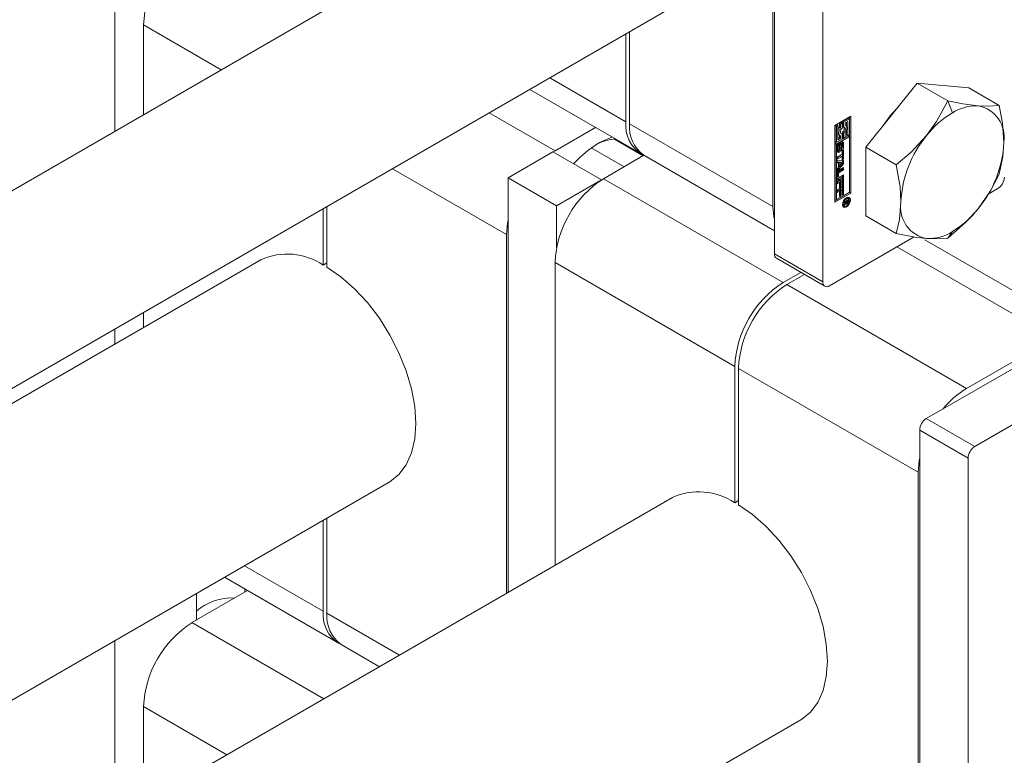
# Model space of a CAD drawing. Header units: millimetres. Extents: x 450 to 25135, y 150 to 17673.
# Tile 55 of 201: x 5273 to 5560, y 7163 to 7378. Entities that reach past the tile are written whole.
import ezdxf

# ---------------------------------------------------------------- set-up
doc = ezdxf.new("R2010")
doc.units = ezdxf.units.MM
doc.linetypes.add('SLD-Continua', pattern=[0])
doc.layers.add('COTAS', color=1, linetype='SLD-Continua')

msp = doc.modelspace()

# ---------------------------------------------------------------- linework, layer by layer
at = {"color": 7, "linetype": 'SLD-Continua', "lineweight": 18, "ltscale": 30}
for p, q in [((5437.97, 7424.75), (4247.9, 6737.73)), ((4273.55, 6694.8), (5462.97, 7381.44)), ((5343.34, 7307.98), (4274.16, 6690.76)), ((4250.26, 6590.36), (5380.83, 7243.02)), ((5463.54, 7238.58), (4260.11, 6543.86)), ((4281.09, 6469.37), (5501.04, 7173.63))]:
    msp.add_line(p, q, dxfattribs=at)
at = {"layer": 'COTAS', "linetype": 'SLD-Continua', "lineweight": 18, "ltscale": 30}
for p, q in [((5493.34, 7448.06), (5493.34, 7309.66)), ((5507.48, 7439.89), (5507.48, 7301.49)), ((5492.9, 7433.72), (5492.9, 7323.49)), ((5300.65, 7402.04), (5300.65, 7345.47)), ((5309.05, 7376.54), (5309.05, 7350.32)), ((5309.05, 7376.54), (5331.76, 7363.43)), ((5451, 7374.53), (5451, 7347.67)), ((5449.94, 7348.28), (5449.94, 7373.92)), ((5427.74, 7361.1), (5449.94, 7348.28)), ((5421.88, 7357.72), (5454.08, 7339.13)), ((5535.06, 7359.49), (5520.03, 7340.8)), ((5535.06, 7359.49), (5543.97, 7354.35)), ((5550.09, 7358.15), (5535.06, 7359.49)), ((5550.09, 7358.15), (5559, 7353.01)), ((5543.97, 7354.35), (5545.31, 7350.89)), ((5429.26, 7339.81), (5410.05, 7350.89)), ((5511.02, 7347.22), (5515.66, 7349.9)), ((5514.87, 7349.34), (5513.2, 7348.38)), ((5515.22, 7349.14), (5513.56, 7348.18)), ((5514.87, 7349.34), (5515.22, 7349.14)), ((5515.22, 7344.44), (5515.22, 7349.14)), ((5515.31, 7327.65), (5515.31, 7349.69)), ((5515.66, 7349.9), (5515.66, 7327.44)), ((5441.08, 7346.63), (5429.26, 7339.81)), ((5492.9, 7323.49), (5451, 7347.67)), ((5511.02, 7324.76), (5511.02, 7347.22)), ((5511.54, 7347.42), (5511.1, 7347.17)), ((5511.1, 7347.17), (5511.1, 7342.47)), ((5511.1, 7347.17), (5511.46, 7346.96)), ((5511.89, 7347.22), (5511.46, 7346.96)), ((5511.46, 7346.96), (5511.46, 7342.27)), ((5511.54, 7347.42), (5511.89, 7347.22)), ((5511.89, 7343.03), (5511.89, 7347.22)), ((5512.77, 7348.13), (5512.33, 7347.88)), ((5512.33, 7347.88), (5512.33, 7346.68)), ((5512.33, 7347.88), (5512.68, 7347.67)), ((5512.33, 7346.68), (5512.68, 7346.47)), ((5513.12, 7347.92), (5512.68, 7347.67)), ((5512.68, 7347.67), (5512.68, 7346.47)), ((5512.77, 7348.13), (5513.12, 7347.92)), ((5513.12, 7346.41), (5513.12, 7347.92)), ((5513.2, 7348.38), (5513.2, 7346.86)), ((5513.2, 7348.38), (5513.56, 7348.18)), ((5513.2, 7346.86), (5513.56, 7346.66)), ((5513.56, 7348.18), (5513.56, 7346.66)), ((5514, 7347.92), (5514.78, 7348.38)), ((5514, 7347.23), (5514, 7347.92)), ((5514.18, 7347.16), (5514, 7347.27)), ((5514.43, 7348.18), (5514.43, 7346.89)), ((5514.43, 7345.78), (5514.43, 7344.39)), ((5514.78, 7348.38), (5514.78, 7344.19)), ((5455.03, 7338.36), (5446.61, 7343.22)), ((5514.87, 7344.14), (5511.1, 7341.97)), ((5515.22, 7343.94), (5511.46, 7341.76)), ((5511.46, 7342.27), (5513.12, 7343.23)), ((5512.33, 7343.68), (5511.89, 7343.43)), ((5512.68, 7343.48), (5511.89, 7343.03)), ((5512.14, 7344.45), (5512.5, 7344.24)), ((5512.33, 7344.34), (5512.33, 7343.68)), ((5512.33, 7343.68), (5512.68, 7343.48)), ((5512.77, 7344.95), (5512.66, 7344.94)), ((5512.68, 7344.17), (5512.68, 7343.48)), ((5512.77, 7344.95), (5513.12, 7344.75)), ((5513.12, 7343.23), (5513.12, 7344.75)), ((5513.2, 7345.2), (5513.2, 7343.68)), ((5513.2, 7345.2), (5513.56, 7345)), ((5513.2, 7343.68), (5513.56, 7343.48)), ((5513.56, 7345), (5513.56, 7343.48)), ((5513.56, 7343.48), (5514, 7343.73)), ((5514, 7343.73), (5514, 7344.93)), ((5514.43, 7344.39), (5514.78, 7344.19)), ((5514.78, 7344.19), (5515.22, 7344.44)), ((5514.87, 7344.14), (5515.22, 7343.94)), ((5515.22, 7327.69), (5515.22, 7343.94)), ((5449.43, 7335.12), (5439.85, 7340.65)), ((5511.1, 7342.47), (5511.46, 7342.27)), ((5511.1, 7341.97), (5511.1, 7325.72)), ((5511.46, 7341.76), (5511.1, 7341.97)), ((5511.46, 7341.76), (5511.46, 7325.52)), ((5511.64, 7339.72), (5511.64, 7340.98)), ((5511.76, 7341.37), (5511.76, 7340.29)), ((5511.76, 7341.37), (5512.12, 7341.16)), ((5511.76, 7340.29), (5512.12, 7340.08)), ((5511.77, 7341.47), (5512.13, 7341.26)), ((5511.78, 7340.17), (5512.14, 7339.97)), ((5511.82, 7341.56), (5512.16, 7341.37)), ((5511.82, 7340.12), (5512.18, 7339.92)), ((5511.86, 7341.63), (5512.2, 7341.43)), ((5511.89, 7341.67), (5512.24, 7341.47)), ((5511.89, 7341.66), (5512.23, 7341.46)), ((5512.12, 7341.16), (5512.12, 7340.08)), ((5512.24, 7341.47), (5512.23, 7341.46)), ((5512.24, 7341.99), (5512.24, 7341.47)), ((5512.36, 7340.21), (5512.39, 7341.41)), ((5512.46, 7341.77), (5512.44, 7340.57)), ((5512.44, 7340.57), (5512.79, 7340.36)), ((5512.46, 7341.77), (5512.82, 7341.57)), ((5512.48, 7341.83), (5512.82, 7341.64)), ((5512.52, 7341.92), (5512.84, 7341.73)), ((5512.56, 7342), (5512.88, 7341.81)), ((5512.6, 7342.06), (5512.94, 7341.87)), ((5512.61, 7342.06), (5512.94, 7341.87)), ((5513, 7341.88), (5512.64, 7342.08)), ((5512.82, 7341.57), (5512.79, 7340.36)), ((5512.93, 7339.8), (5512.93, 7340.33)), ((5513.05, 7340.63), (5513.05, 7341.71)), ((5513.08, 7339.75), (5513.53, 7340)), ((5513.18, 7342.28), (5513.18, 7341.02)), ((5513.18, 7342.28), (5513.53, 7342.08)), ((5513.18, 7341.02), (5513.53, 7340.81)), ((5513.53, 7342.08), (5513.53, 7340.81)), ((5513.53, 7340), (5513.53, 7337.44)), ((5520.03, 7340.8), (5528.94, 7335.66)), ((5520.03, 7340.8), (5520.03, 7320.77)), ((5428.64, 7339.45), (5415.56, 7331.9)), ((5442.78, 7331.29), (5428.64, 7339.45)), ((5428.65, 7339.44), (5429.26, 7339.81)), ((5443.4, 7331.64), (5455.22, 7338.47)), ((5454.91, 7338.42), (5454.73, 7338.8)), ((5455.15, 7338.51), (5493.34, 7316.46)), ((5511.7, 7338.01), (5513.08, 7338.81)), ((5512.73, 7338.32), (5511.7, 7337.73)), ((5513.08, 7338.12), (5511.7, 7337.32)), ((5511.7, 7337.32), (5511.7, 7338.01)), ((5512.22, 7339.38), (5511.86, 7339.59)), ((5512.73, 7338.32), (5513.08, 7338.12)), ((5512.96, 7339.82), (5512.93, 7339.83)), ((5513.08, 7338.81), (5513.08, 7339.75)), ((5513.08, 7337.18), (5513.08, 7338.12)), ((5513.18, 7337.64), (5513.08, 7337.59)), ((5513.53, 7337.44), (5513.08, 7337.18)), ((5513.18, 7339.8), (5513.18, 7337.64)), ((5513.18, 7337.64), (5513.53, 7337.44)), ((5415.12, 7315.31), (5381.77, 7334.56)), ((5511.7, 7337.04), (5513.53, 7336.97)), ((5511.7, 7336.3), (5511.7, 7337.04)), ((5511.7, 7336.47), (5512.01, 7336.29)), ((5512.01, 7336.29), (5511.7, 7336.3)), ((5513.18, 7336.18), (5511.7, 7334.42)), ((5513.53, 7335.97), (5511.7, 7333.8)), ((5511.7, 7334.53), (5512.01, 7334.9)), ((5511.7, 7333.8), (5511.7, 7334.53)), ((5513.18, 7334.4), (5511.92, 7333.68)), ((5512.01, 7334.9), (5512.01, 7336.29)), ((5512.05, 7336.48), (5512.05, 7335.57)), ((5512.78, 7336.45), (5512.05, 7336.48)), ((5512.05, 7336.48), (5512.41, 7336.28)), ((5512.05, 7335.57), (5512.41, 7335.37)), ((5512.21, 7334.12), (5513.53, 7334.88)), ((5513.53, 7334.2), (5512.28, 7333.47)), ((5512.41, 7336.28), (5512.41, 7335.37)), ((5513.13, 7336.24), (5512.41, 7336.28)), ((5512.41, 7335.37), (5513.13, 7336.24)), ((5512.78, 7336.45), (5513.13, 7336.24)), ((5513.18, 7336.99), (5513.18, 7336.18)), ((5513.18, 7336.18), (5513.53, 7335.97)), ((5513.18, 7334.68), (5513.18, 7334.4)), ((5513.18, 7334.4), (5513.53, 7334.2)), ((5513.53, 7336.97), (5513.53, 7335.97)), ((5513.53, 7334.88), (5513.53, 7334.2)), ((5429.7, 7323.73), (5415.56, 7331.9)), ((5415.56, 7331.9), (5415.56, 7210.88)), ((5443.4, 7331.64), (5495.9, 7301.33)), ((5511.65, 7331.68), (5511.65, 7333.14)), ((5511.7, 7330.82), (5513.53, 7331.87)), ((5511.74, 7333.36), (5511.74, 7332.39)), ((5511.74, 7333.36), (5512.1, 7333.16)), ((5511.74, 7332.39), (5512.1, 7332.19)), ((5511.79, 7332.27), (5512.15, 7332.07)), ((5513.18, 7332.32), (5511.86, 7331.56)), ((5511.86, 7331.56), (5512.21, 7331.35)), ((5511.92, 7333.68), (5512.28, 7333.47)), ((5512.1, 7333.16), (5512.1, 7332.19)), ((5513.53, 7332.12), (5512.21, 7331.35)), ((5512.28, 7332.08), (5513.53, 7332.81)), ((5513.18, 7332.6), (5513.18, 7332.32)), ((5513.18, 7332.32), (5513.53, 7332.12)), ((5513.18, 7331.67), (5513.18, 7329.77)), ((5513.53, 7332.81), (5513.53, 7332.12)), ((5513.53, 7331.87), (5513.53, 7329.57)), ((5429.7, 7323.73), (5442.78, 7331.29)), ((5442.78, 7331.29), (5442.78, 7331.27)), ((5511.7, 7330.14), (5511.7, 7330.82)), ((5511.97, 7330.7), (5511.7, 7330.54)), ((5512.33, 7330.5), (5511.7, 7330.14)), ((5511.7, 7328.31), (5513.53, 7329.36)), ((5511.97, 7330.7), (5512.33, 7330.5)), ((5512.33, 7328.95), (5512.33, 7330.5)), ((5512.42, 7329.41), (5512.33, 7329.36)), ((5512.77, 7329.21), (5512.33, 7328.95)), ((5512.73, 7331.14), (5512.42, 7330.96)), ((5512.42, 7330.96), (5512.42, 7329.41)), ((5512.42, 7330.96), (5512.77, 7330.75)), ((5512.42, 7329.41), (5512.77, 7329.21)), ((5512.73, 7328.63), (5512.42, 7328.45)), ((5512.42, 7328.45), (5512.42, 7326.9)), ((5512.42, 7328.45), (5512.77, 7328.24)), ((5512.73, 7331.14), (5513.08, 7330.93)), ((5512.73, 7328.63), (5513.08, 7328.42)), ((5513.08, 7330.93), (5512.77, 7330.75)), ((5512.77, 7330.75), (5512.77, 7329.21)), ((5513.08, 7329.31), (5513.08, 7330.93)), ((5513.18, 7329.77), (5513.08, 7329.72)), ((5513.53, 7329.57), (5513.08, 7329.31)), ((5513.18, 7329.77), (5513.53, 7329.57)), ((5513.18, 7329.16), (5513.18, 7327.26)), ((5513.53, 7329.36), (5513.53, 7327.05)), ((5555.77, 7327.12), (5558.57, 7328.74)), ((5511.02, 7325.17), (5515.31, 7327.65)), ((5515.66, 7327.44), (5511.02, 7324.76)), ((5511.1, 7325.72), (5511.46, 7325.52)), ((5511.46, 7325.52), (5515.22, 7327.69)), ((5511.7, 7327.62), (5511.7, 7328.31)), ((5511.97, 7328.19), (5511.7, 7328.03)), ((5512.33, 7327.98), (5511.7, 7327.62)), ((5511.97, 7328.19), (5512.33, 7327.98)), ((5512.33, 7326.44), (5512.33, 7327.98)), ((5512.42, 7326.9), (5512.33, 7326.84)), ((5512.77, 7326.69), (5512.33, 7326.44)), ((5512.42, 7326.9), (5512.77, 7326.69)), ((5513.08, 7328.42), (5512.77, 7328.24)), ((5512.77, 7328.24), (5512.77, 7326.69)), ((5513.08, 7326.8), (5513.08, 7328.42)), ((5513.18, 7327.26), (5513.08, 7327.2)), ((5513.53, 7327.05), (5513.08, 7326.8)), ((5513.18, 7327.26), (5513.53, 7327.05)), ((5514.37, 7325.77), (5514.13, 7325.91)), ((5514.66, 7326.04), (5514.41, 7326.1)), ((5515.01, 7325.84), (5514.66, 7326.04)), ((5515.66, 7327.44), (5515.31, 7327.65)), ((5361.55, 7306.42), (5361.55, 7322.9)), ((5362.61, 7323.51), (5362.61, 7305.81)), ((5429.7, 7311.45), (5429.7, 7323.73)), ((5513.2, 7324.01), (5513.37, 7323.82)), ((5513.37, 7323.82), (5513.73, 7323.62)), ((5513.72, 7324.79), (5514.99, 7325.52)), ((5514.31, 7324.84), (5513.72, 7324.5)), ((5513.72, 7324.12), (5514.31, 7324.84)), ((5513.72, 7324.5), (5513.72, 7324.79)), ((5514.21, 7324.43), (5513.72, 7323.78)), ((5513.72, 7323.78), (5513.72, 7324.12)), ((5514.37, 7323.38), (5514.04, 7323.56)), ((5514.05, 7324.52), (5514.21, 7324.43)), ((5514.06, 7324.98), (5514.31, 7324.84)), ((5514.12, 7325.02), (5514.36, 7324.87)), ((5514.2, 7324.71), (5514.44, 7324.57)), ((5514.2, 7324.71), (5514.43, 7324.58)), ((5514.57, 7324.3), (5514.22, 7324.5)), ((5514.23, 7324.5), (5514.58, 7324.3)), ((5514.61, 7324.31), (5514.25, 7324.52)), ((5514.25, 7324.32), (5514.39, 7324.24)), ((5514.31, 7324.84), (5514.36, 7324.81)), ((5514.78, 7325.11), (5514.36, 7324.87)), ((5514.36, 7324.87), (5514.36, 7324.81)), ((5514.53, 7325.25), (5514.78, 7325.11)), ((5514.63, 7325.31), (5514.63, 7325.24)), ((5514.63, 7325.24), (5514.99, 7325.04)), ((5514.68, 7324.66), (5514.85, 7324.57)), ((5514.78, 7325.01), (5514.78, 7325.11)), ((5514.78, 7324.97), (5514.78, 7325.01)), ((5514.78, 7324.93), (5514.78, 7324.97)), ((5514.78, 7324.93), (5514.96, 7324.83)), ((5514.99, 7325.52), (5514.99, 7325.04)), ((5520.03, 7320.77), (5528.94, 7315.62)), ((5415.12, 7315.31), (5415.12, 7210.63)), ((5509.43, 7300.37), (5534.16, 7314.65)), ((5545.31, 7316.19), (5543.97, 7314.28)), ((5575.1, 7285.21), (5529.13, 7311.75)), ((5582.72, 7287.57), (5537.32, 7313.79)), ((5507.48, 7301.49), (5493.34, 7309.66)), ((5493.91, 7308.4), (5508.05, 7300.23)), ((5361.55, 7306.42), (5362.61, 7307.03)), ((5429.26, 7307.15), (5481.76, 7276.84)), ((5429.26, 7307.15), (5429.26, 7218.79)), ((5495.9, 7301.33), (5501.02, 7304.29)), ((5502.08, 7303.68), (5496.96, 7300.72)), ((5549.47, 7270.41), (5496.96, 7300.72)), ((5309.05, 7292.59), (5309.05, 7288.19)), ((5586.86, 7289.96), (5537.71, 7261.58)), ((5300.65, 7287.74), (5300.65, 7283.34)), ((5575.1, 7285.21), (5549.47, 7270.41)), ((5551.85, 7253.42), (5601, 7281.79)), ((5481.76, 7237.03), (5481.76, 7276.84)), ((5535.32, 7245.92), (5482.82, 7276.23)), ((5482.82, 7276.23), (5482.82, 7236.41)), ((5551.85, 7253.42), (5537.71, 7261.58)), ((5549.91, 7250.05), (5535.77, 7258.22)), ((5535.77, 7258.22), (5535.77, 7093.28)), ((5549.91, 7250.05), (5549.91, 7085.11)), ((5535.32, 7245.92), (5535.32, 7105.06)), ((5481.76, 7237.03), (5482.82, 7237.64)), ((5361.55, 7205.38), (5361.55, 7231.89)), ((5362.61, 7232.51), (5362.61, 7204.77)), ((5338.59, 7218.64), (5361.55, 7205.38)), ((5332.73, 7215.26), (5365.7, 7196.22)), ((5323.19, 7202.01), (5339.44, 7211.38)), ((5324.52, 7210.52), (5324.52, 7202.77)), ((5338.66, 7211.83), (5338.66, 7210.94)), ((5383.79, 7192.54), (5362.61, 7204.77)), ((5323.19, 7202.01), (5361.69, 7179.78)), ((5300.65, 7196.74), (5300.65, 7144.55)), ((5366.76, 7195.61), (5377.93, 7189.16)), ((5309.05, 7177.51), (5309.05, 7149.4)), ((5309.05, 7177.51), (5333.4, 7163.45))]:
    msp.add_line(p, q, dxfattribs=at)
at = {"layer": 'COTAS', "linetype": 'SLD-Continua', "lineweight": 18, "ltscale": 30, "flags": 128}
for points in [[(5543.97, 7354.35), (5540.72, 7348.33), (5537.8, 7344.23)], [(5552.83, 7352.9), (5548.35, 7353.5), (5543.97, 7354.35)], [(5559, 7353.01), (5555.75, 7352.77), (5552.83, 7352.9)], [(5560.34, 7342.21), (5559.93, 7347.87), (5559, 7353.01)], [(5512.68, 7346.47), (5512.46, 7346.12), (5512.29, 7345.75), (5512.18, 7345.37), (5512.15, 7345.01), (5512.18, 7344.7), (5512.29, 7344.44), (5512.46, 7344.26), (5512.68, 7344.17)], [(5513.12, 7344.75), (5512.91, 7344.74), (5512.74, 7344.84), (5512.63, 7345.02), (5512.59, 7345.27), (5512.63, 7345.56), (5512.74, 7345.87), (5512.91, 7346.16), (5513.12, 7346.41)], [(5513.56, 7346.66), (5513.77, 7346.66), (5513.94, 7346.57), (5514.05, 7346.39), (5514.09, 7346.14), (5514.05, 7345.84), (5513.94, 7345.53), (5513.77, 7345.24), (5513.56, 7345)], [(5514, 7344.93), (5514.22, 7345.28), (5514.39, 7345.66), (5514.5, 7346.03), (5514.53, 7346.39), (5514.5, 7346.71), (5514.39, 7346.96), (5514.22, 7347.14), (5514, 7347.23)], [(5442.08, 7342.1), (5445.52, 7343.7), (5445.93, 7343.84)], [(5537.8, 7344.23), (5533.32, 7339.41), (5528.94, 7335.66)], [(5511.78, 7341.49), (5511.78, 7341.48), (5511.77, 7341.47)], [(5513.18, 7342.28), (5513.17, 7342.4), (5513.15, 7342.48)], [(5559, 7332.97), (5560.08, 7338.12), (5560.34, 7342.21)], [(5511.67, 7339.52), (5511.75, 7339.54), (5511.86, 7339.59)], [(5528.94, 7335.66), (5530.03, 7329.25), (5530.29, 7324.86)], [(5511.68, 7331.49), (5511.75, 7331.51), (5511.86, 7331.56)], [(5552.83, 7322.85), (5556.48, 7328.14), (5559, 7332.97)], [(5514.37, 7323.38), (5513.92, 7323.22), (5513.54, 7323.29), (5513.29, 7323.59), (5513.2, 7324.05), (5513.29, 7324.62), (5513.54, 7325.21), (5513.92, 7325.72), (5514.37, 7326.08)], [(5514.37, 7325.77), (5514.02, 7325.49), (5513.73, 7325.1), (5513.53, 7324.65), (5513.46, 7324.21), (5513.53, 7323.84), (5513.73, 7323.62), (5514.02, 7323.56), (5514.37, 7323.68)], [(5514.37, 7326.08), (5514.82, 7326.24), (5515.2, 7326.16), (5515.45, 7325.87), (5515.54, 7325.4), (5515.45, 7324.83), (5515.2, 7324.25), (5514.82, 7323.74), (5514.37, 7323.38)], [(5514.37, 7323.68), (5514.72, 7323.96), (5515.01, 7324.36), (5515.21, 7324.81), (5515.27, 7325.25), (5515.21, 7325.61), (5515.01, 7325.84), (5514.72, 7325.89), (5514.37, 7325.77)], [(5515, 7326.23), (5515.1, 7326.07), (5515.19, 7325.65)], [(5493.34, 7319.69), (5493.17, 7320.46), (5492.9, 7323.49)], [(5513.98, 7323.56), (5513.57, 7323.42), (5513.38, 7323.43)], [(5514.58, 7324.3), (5514.58, 7324.3), (5514.58, 7324.3), (5514.58, 7324.3), (5514.58, 7324.3), (5514.58, 7324.3), (5514.58, 7324.3), (5514.57, 7324.3), (5514.57, 7324.3)], [(5514.63, 7325.2), (5514.63, 7325.22), (5514.63, 7325.24)], [(5530.29, 7324.86), (5529.87, 7319.68), (5528.94, 7315.62)], [(5543.97, 7314.28), (5549.39, 7319.04), (5552.83, 7322.85)], [(5415.12, 7315.31), (5415.39, 7318.66), (5415.56, 7319.62)], [(5528.94, 7315.62), (5534.37, 7314.61), (5537.8, 7314.17)], [(5537.8, 7314.17), (5541.45, 7314.05), (5543.97, 7314.28)], [(5493.34, 7309.66), (5493.38, 7309.24), (5493.49, 7308.88), (5493.67, 7308.6), (5493.91, 7308.4), (5493.91, 7308.4)], [(5362.61, 7305.81), (5366.7, 7302.99), (5370.68, 7299.51), (5374.45, 7295.45), (5377.93, 7290.91), (5381.02, 7286), (5383.66, 7280.84), (5385.78, 7275.56), (5387.34, 7270.27), (5388.28, 7265.11), (5388.6, 7260.19), (5388.28, 7255.65), (5387.34, 7251.58), (5385.78, 7248.08), (5383.66, 7245.25), (5381.02, 7243.14), (5380.83, 7243.02)], [(5535.32, 7245.92), (5535.6, 7249.26), (5535.77, 7250.22)], [(5482.82, 7236.41), (5486.91, 7233.59), (5490.89, 7230.11), (5494.66, 7226.05), (5498.13, 7221.52), (5501.23, 7216.61), (5503.87, 7211.45), (5505.99, 7206.16), (5507.54, 7200.87), (5508.49, 7195.71), (5508.81, 7190.8), (5508.49, 7186.25), (5507.54, 7182.18), (5505.99, 7178.69), (5503.87, 7175.85), (5501.23, 7173.74), (5501.04, 7173.63)]]:
    msp.add_lwpolyline(points, dxfattribs=at)
at = {"layer": 'COTAS', "linetype": 'SLD-Continua', "lineweight": 18, "ltscale": 900}
for centre, radius, start, end in [((5339.76, 7375.15), 30.74, 122.6059, 177.3942), ((5551.44, 7330.25), 31.26, 134.5152, 147.2978), ((5552.29, 7339.87), 13.04, 87.6437, 122.3473), ((5551.12, 7343.72), 9.35, 350.7499, 79.4525), ((5559.61, 7327.2), 27.67, 121.1089, 142.0171), ((5459.49, 7347.15), 9.61, 173.2321, 240.3064), ((5461.44, 7346.88), 10.47, 175.65, 233.0333), ((5514.61, 7344.97), 2.85, 143.1785, 162.3525), ((5512.38, 7346.27), 1.35, 307.805, 17.5011), ((5447.8, 7329.57), 13.69, 93.5131, 118.9788), ((5512.46, 7344.99), 0.629, 205.0506, 239.1544), ((5562.87, 7323.36), 32.62, 140.229, 177.362), ((5458.56, 7314.73), 31.95, 121.0559, 138.3563), ((5512.89, 7340.92), 1.25, 122.6292, 177.3358), ((5512.3, 7341.36), 0.538, 168.8533, 179.552), ((5512.08, 7340.28), 0.312, 178.9661, 200.7965), ((5511.87, 7340.2), 0.0885, 198.3652, 239.2564), ((5512.79, 7341.14), 0.668, 169.8944, 178.5151), ((5512.46, 7340.08), 0.343, 179.9685, 199.7941), ((5512.62, 7341.16), 0.503, 156.3261, 168.8379), ((5512.22, 7339.99), 0.0872, 198.2067, 248.3614), ((5512.42, 7341.25), 0.289, 141.1593, 156.2168), ((5512.31, 7341.34), 0.147, 123.1382, 140.6664), ((5512.4, 7341.67), 0.35, 116.5175, 121.3085), ((5511.54, 7340.44), 1.26, 302.7201, 356.4883), ((5512.16, 7340.05), 0.156, 301.3176, 333.4761), ((5511.92, 7340.2), 0.435, 330.0117, 343.5965), ((5511.75, 7340.25), 0.614, 343.532, 356.2187), ((5511.35, 7340.61), 1.09, 337.8589, 357.6726), ((5513.63, 7341.36), 1.25, 122.5946, 177.5626), ((5512.26, 7341.79), 0.206, 353.803, 359.4269), ((5512.62, 7342.05), 0.0379, 59.4484, 91.49), ((5513.31, 7341.57), 0.492, 161.2661, 172.1586), ((5513.33, 7341.56), 0.517, 171.2168, 178.8491), ((5513.19, 7341.62), 0.361, 147.2078, 162.3518), ((5513.01, 7341.74), 0.15, 120.8339, 150.5808), ((5512.85, 7340.46), 0.152, 301.698, 324.7098), ((5512.97, 7341.83), 0.0515, 52.4384, 127.2206), ((5512.97, 7341.82), 0.0613, 120.0514, 122.6627), ((5513.18, 7342.13), 0.355, 350.7429, 129.2295), ((5512.29, 7340.87), 1.25, 302.5852, 357.4312), ((5512.73, 7340.56), 0.313, 323.2417, 341.4463), ((5512.92, 7341.78), 0.128, 12.4045, 47.251), ((5512.54, 7340.63), 0.514, 340.2819, 350.5929), ((5512.03, 7341.05), 1.15, 330.1986, 358.2622), ((5512.7, 7341.72), 0.35, 359.6247, 14.6195), ((5512.46, 7340.64), 0.589, 351.0407, 359.4279), ((5527.76, 7343.72), 32.62, 320.2286, 357.3592), ((5511.99, 7339.66), 0.355, 170.8556, 309.1627), ((5511.27, 7340.55), 1.13, 301.6932, 325.5488), ((5512.2, 7339.97), 0.06, 256.163, 304.3922), ((5512.56, 7340.51), 0.801, 297.4963, 299.8782), ((5459.96, 7305.75), 30.74, 122.6039, 177.3952), ((5511.99, 7331.63), 0.35, 170.8595, 309.1729), ((5512.87, 7333.09), 1.23, 122.5824, 177.3758), ((5512.14, 7333.34), 0.397, 122.8769, 177.119), ((5511.87, 7332.38), 0.13, 174.7163, 234.4318), ((5512.21, 7332.17), 0.112, 170.7675, 309.2366), ((5512.49, 7333.14), 0.392, 122.4989, 177.497), ((5556.29, 7332.3), 4.23, 302.6041, 357.4018), ((5514, 7324.88), 0.445, 289.3293, 300.1642), ((5514.41, 7324.44), 0.202, 184.8665, 263.5677), ((5514.24, 7324.47), 0.0324, 113.6143, 124.4949), ((5514.05, 7324.85), 0.388, 296.2491, 300.7598), ((5513.96, 7325.02), 0.587, 300.2827, 314.7719), ((5514.72, 7324.78), 0.352, 175.4077, 214.6831), ((5514.4, 7324.58), 0.333, 268.3339, 302.3129), ((5514.49, 7324.67), 0.118, 234.3466, 304.8053), ((5514.3, 7325.09), 0.574, 297.0759, 299.4402), ((5514.35, 7324.99), 0.466, 300.4489, 310.2464), ((5514.14, 7325.16), 0.97, 297.0622, 298.8967), ((5514.22, 7324.93), 0.731, 301.9354, 329.7979), ((5514.43, 7324.89), 0.336, 310.8505, 341.2313), ((5514.11, 7324.98), 0.669, 342.2093, 355.3458), ((5514.1, 7325.03), 0.882, 328.1469, 346.5095), ((5513.98, 7325.05), 1, 347.163, 359.3188), ((5539.51, 7323.36), 9.34, 170.7463, 259.452), ((5531.02, 7339.87), 27.66, 301.105, 322.021), ((5538.34, 7327.2), 13.04, 267.6402, 302.3508), ((5351.05, 7290.83), 18.8, 56.0239, 114.2095), ((5512.47, 7275.44), 30.74, 122.607, 177.3943), ((5513.53, 7274.83), 30.74, 122.6051, 177.394), ((5508.67, 7301.3), 1.2, 170.7717, 309.2103), ((5563.03, 7248.01), 26.19, 121.1934, 141.2053), ((5539.99, 7258.03), 4.23, 122.6049, 177.4014), ((5554.13, 7249.86), 4.23, 122.6068, 177.3839), ((5471.25, 7221.43), 18.8, 56.0245, 114.2087), ((5334.6, 7194.12), 15.1, 86.0626, 131.8839), ((5371.13, 7204.26), 9.65, 173.3034, 239.5152), ((5372.91, 7203.91), 10.33, 175.2473, 233.4392), ((5339.76, 7176.11), 30.74, 122.606, 177.3941)]:
    msp.add_arc(centre, radius, start, end, dxfattribs=at)

doc.saveas('drawing.dxf')
